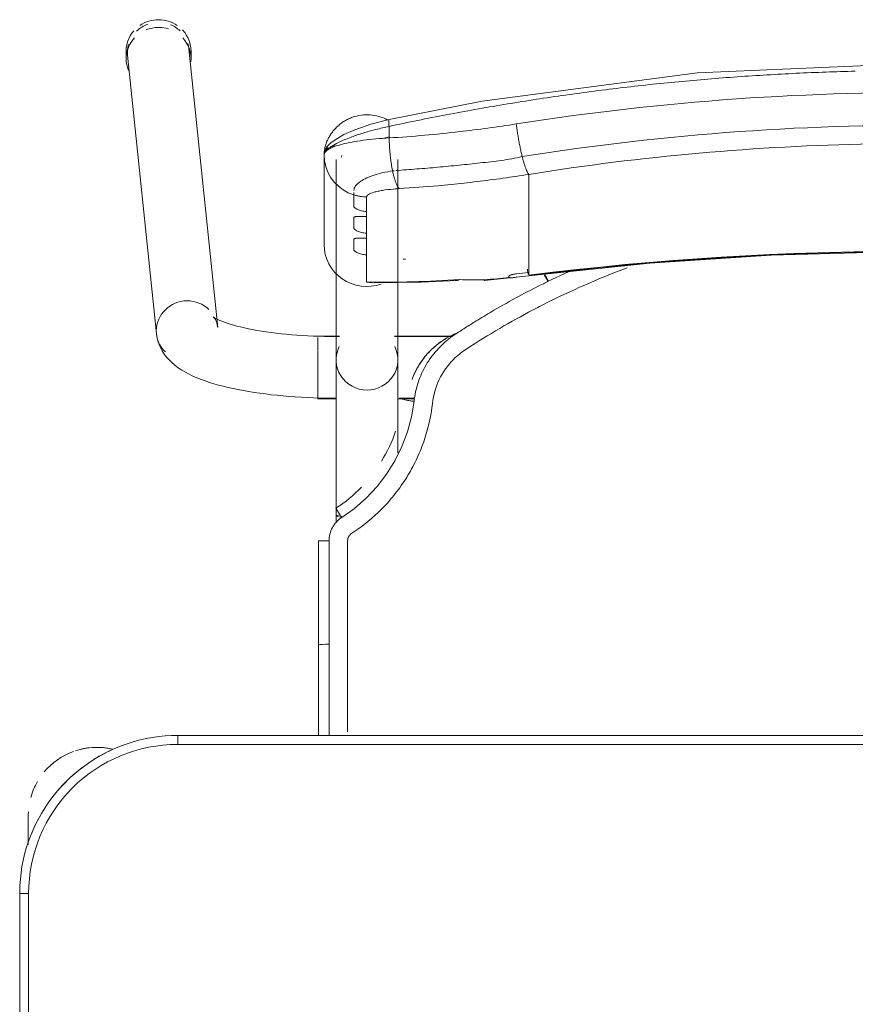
# Model space of a CAD drawing. Header units: metres. Extents: x 3 to 43.5, y -74 to -48.5.
# Tile 194 of 209: x 38.65 to 38.931, y -52.668 to -52.337. Entities that reach past the tile are written whole.
import ezdxf

# ---------------------------------------------------------------- set-up
doc = ezdxf.new("R2010")
doc.units = ezdxf.units.M
doc.layers.add('I-FURN', color=7, linetype='Continuous', lineweight=18)

# ---------------------------------------------------------------- blocks, each defined once
blk = doc.blocks.new('ConjuntoParaAlunoTamanho6 - CJA06_ConjuntoParaAlunoTamanho6-V5-1PAV - FRIGORÍFICA')
at = {"layer": 'I-FURN', "color": 253, "true_color": 0xaaaaaa}
for p, q in [((-0.2643023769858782, 0.2945585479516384), (-0.2643023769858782, 0.2919703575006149)), ((-0.2335379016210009, 0.2018170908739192), (-0.2432124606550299, 0.2952560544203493)), ((-0.2425404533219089, 0.2919703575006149), (-0.2425404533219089, 0.2945585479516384)), ((-0.2638023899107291, 0.2931241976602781), (-0.2541278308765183, 0.1996852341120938)), ((-0.197899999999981, 0.2596939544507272), (-0.197899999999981, 0.2296403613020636)), ((-0.1978999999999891, 0.2596939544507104), (-0.1978999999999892, 0.2521805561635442)), ((-0.197899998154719, 0.2521977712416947), (-0.1978999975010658, 0.2597116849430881)), ((-0.1938499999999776, 0.2581242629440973), (-0.1938499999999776, 0.1909687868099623)), ((-0.1920690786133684, 0.2589589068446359), (-0.192024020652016, 0.2590556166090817)), ((-0.192024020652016, 0.2590556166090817), (-0.1919206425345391, 0.2594856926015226)), ((-0.1731499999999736, 0.190968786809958), (-0.1731499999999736, 0.2581242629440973)), ((-0.1973389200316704, 0.2558006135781), (-0.1966477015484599, 0.2539495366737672)), ((-0.1749254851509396, 0.2543538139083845), (-0.174369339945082, 0.2544094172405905)), ((-0.1978999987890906, 0.2446838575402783), (-0.1978999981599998, 0.2521361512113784)), ((-0.1292314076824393, 0.2438022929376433), (-0.1292314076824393, 0.253173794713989)), ((-0.1292314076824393, 0.2421389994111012), (-0.1292314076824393, 0.2438022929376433)), ((-0.1292314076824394, 0.2421389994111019), (-0.1292314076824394, 0.2365253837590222)), ((-0.1836599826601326, 0.2407252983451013), (-0.1836599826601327, 0.2390378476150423)), ((-0.1292314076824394, 0.2365253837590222), (-0.1292314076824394, 0.2348620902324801)), ((-0.1292314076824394, 0.2348620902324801), (-0.1292314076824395, 0.2292484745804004)), ((-0.1836599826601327, 0.2334483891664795), (-0.1836599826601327, 0.2317609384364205)), ((-0.1292314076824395, 0.2292484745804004), (-0.1292314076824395, 0.2275851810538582)), ((-0.1836599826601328, 0.2261714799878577), (-0.1836599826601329, 0.2170112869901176)), ((-0.1292314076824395, 0.2275851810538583), (-0.1292314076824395, 0.2219715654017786)), ((-0.1292314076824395, 0.2219715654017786), (-0.1292314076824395, 0.2203082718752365)), ((-0.1441419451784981, 0.2175731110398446), (-0.1292586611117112, 0.2191524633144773)), ((-0.115976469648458, 0.2204774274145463), (-0.1226984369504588, 0.2173238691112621)), ((-0.1836599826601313, 0.2170112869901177), (-0.1818018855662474, 0.2167931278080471)), ((-0.1927135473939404, 0.1989367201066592), (-0.1999999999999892, 0.1989367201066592)), ((-0.199999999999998, 0.1984449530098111), (-0.199999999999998, 0.1941086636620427)), ((-0.1927106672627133, 0.1987867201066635), (-0.1938499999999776, 0.1987867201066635)), ((-0.1938499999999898, 0.1987867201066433), (-0.1938499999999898, 0.1984502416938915)), ((-0.1938499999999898, 0.1984502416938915), (-0.1938499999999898, 0.1976441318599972)), ((-0.1549429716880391, 0.1987867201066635), (-0.1742893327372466, 0.1987867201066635)), ((-0.1547360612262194, 0.1989367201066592), (-0.1742864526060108, 0.1989367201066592)), ((-0.199999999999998, 0.1939272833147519), (-0.1999999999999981, 0.1857513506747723)), ((-0.1938499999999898, 0.1936664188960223), (-0.1938499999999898, 0.1916047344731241)), ((-0.1999999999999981, 0.1857279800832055), (-0.1999999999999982, 0.1792198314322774)), ((-0.1938499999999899, 0.1868796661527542), (-0.1938499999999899, 0.185819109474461)), ((-0.1938499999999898, 0.1837095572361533), (-0.1938499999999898, 0.1858191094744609)), ((-0.1999999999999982, 0.1791583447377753), (-0.1999999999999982, 0.1779367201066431)), ((-0.1938499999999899, 0.1780867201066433), (-0.1938499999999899, 0.1795051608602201)), ((-0.1999999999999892, 0.1779367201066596), (-0.1937679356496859, 0.1779367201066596)), ((-0.173232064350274, 0.1779367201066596), (-0.1675962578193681, 0.1779367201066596)), ((-0.1726767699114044, 0.1780867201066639), (-0.1675711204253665, 0.1780867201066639)), ((-0.1938499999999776, 0.1385735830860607), (-0.1938499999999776, 0.1364339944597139)), ((-0.19982526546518, 0.1302070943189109), (-0.1998241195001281, 0.09530095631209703)), ((-0.199816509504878, 0.06488258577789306), (-0.1998241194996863, 0.09530105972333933)), ((-0.1998241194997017, 0.09530105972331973), (-0.1998198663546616, 0.09528842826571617)), ((-0.196225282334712, 0.0955583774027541), (-0.1973810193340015, 0.09554367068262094)), ((0.2470000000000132, 0.06496651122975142), (-0.2469999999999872, 0.06496651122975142)), ((-0.2469999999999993, 0.06496651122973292), (-0.2469999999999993, 0.06196651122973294)), ((0.2470000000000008, 0.06496651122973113), (-0.2469999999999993, 0.06496651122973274)), ((-0.297125, 0.02878273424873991), (-0.297125, 0.0379715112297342)), ((-0.2971250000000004, 0.03797151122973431), (-0.2971250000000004, 0.02827850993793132)), ((-0.2999999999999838, 0.0119665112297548), (-0.2999999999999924, -0.3320334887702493)), ((-0.2999999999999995, 0.01196651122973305), (-0.2969999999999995, 0.01196651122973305)), ((-0.2999999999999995, 0.01196651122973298), (-0.3000000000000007, -0.3320334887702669))]:
    blk.add_line(p, q, dxfattribs=at)
at = {"layer": 'I-FURN', "color": 253, "true_color": 0xaaaaaa, "flags": 128}
for points in [[(0.0001000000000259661, 0.2903998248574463), (-0.07266958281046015, 0.2872143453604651), (-0.1448601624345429, 0.2777017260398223), (-0.1760326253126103, 0.2716064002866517)], [(-0.1760343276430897, 0.2716060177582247), (-0.1821754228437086, 0.2699680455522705), (-0.1876074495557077, 0.2681172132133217), (-0.1913128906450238, 0.2665180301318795), (-0.1955671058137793, 0.263903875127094), (-0.1970794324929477, 0.2622558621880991), (-0.1976471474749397, 0.2611297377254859), (-0.1978999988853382, 0.2597125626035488)], [(-0.1760658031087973, 0.2692828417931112), (-0.1760658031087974, 0.2683125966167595), (-0.1760658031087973, 0.2673423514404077), (-0.1760658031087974, 0.2663721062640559), (-0.1760658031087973, 0.2654018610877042)], [(-0.1978999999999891, 0.2596939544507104), (-0.1977587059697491, 0.2577280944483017), (-0.1973389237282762, 0.2558006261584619)], [(-0.1978999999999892, 0.2521361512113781), (-0.1978999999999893, 0.244667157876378), (-0.1978999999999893, 0.2371537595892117), (-0.1978999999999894, 0.2296403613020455)], [(-0.1966476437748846, 0.2539494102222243), (-0.1956994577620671, 0.2522107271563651), (-0.1945122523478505, 0.2506185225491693)], [(-0.1945121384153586, 0.2506183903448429), (-0.1931094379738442, 0.2492039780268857), (-0.191518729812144, 0.2479946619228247)], [(-0.1915186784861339, 0.2479946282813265), (-0.1897706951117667, 0.2470146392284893), (-0.1879002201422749, 0.2462823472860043)], [(-0.1878999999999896, 0.2424255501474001), (-0.1878999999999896, 0.2433897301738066), (-0.1878999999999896, 0.2443539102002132), (-0.1878999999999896, 0.2453180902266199), (-0.1878999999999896, 0.2462822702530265)], [(-0.1836599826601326, 0.2456094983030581), (-0.1836599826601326, 0.2443884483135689), (-0.1836599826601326, 0.2431673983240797), (-0.1836599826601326, 0.2419463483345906), (-0.1836599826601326, 0.2407252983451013)], [(-0.1878999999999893, 0.2351486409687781), (-0.1878999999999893, 0.2360322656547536), (-0.1878999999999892, 0.2369158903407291), (-0.1878999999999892, 0.2377995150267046), (-0.1878999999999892, 0.2386831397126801)], [(-0.1836599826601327, 0.2390378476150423), (-0.1836599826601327, 0.2376404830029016), (-0.1836599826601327, 0.2362431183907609), (-0.1836599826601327, 0.2348457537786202), (-0.1836599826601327, 0.2334483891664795)], [(-0.1878999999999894, 0.2278717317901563), (-0.1878999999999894, 0.2287553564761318), (-0.1878999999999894, 0.2296389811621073), (-0.1878999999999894, 0.2305226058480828), (-0.1878999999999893, 0.2314062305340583)], [(-0.1836599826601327, 0.2317609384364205), (-0.1836599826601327, 0.2303635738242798), (-0.1836599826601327, 0.2289662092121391), (-0.1836599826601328, 0.2275688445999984), (-0.1836599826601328, 0.2261714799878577)], [(-0.1292586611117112, 0.2191524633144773), (-0.08865069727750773, 0.2234198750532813), (-0.04790057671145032, 0.2260954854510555), (-0.007073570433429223, 0.2271749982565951), (0.03376492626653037, 0.226656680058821), (0.07454949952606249, 0.2245413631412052), (0.1152148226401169, 0.2208324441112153), (0.1294586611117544, 0.2191524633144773)], [(-0.1358999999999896, 0.2186998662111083), (-0.1358999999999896, 0.218777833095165), (-0.1358999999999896, 0.2188557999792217), (-0.1358999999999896, 0.2189337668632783), (-0.1358999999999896, 0.219011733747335)], [(-0.1292314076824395, 0.2203082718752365), (-0.1292314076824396, 0.2200743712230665), (-0.1292314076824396, 0.2198404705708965), (-0.1292314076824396, 0.2196065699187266), (-0.1292314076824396, 0.2193726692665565)], [(-0.181114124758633, 0.2167731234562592), (-0.1653257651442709, 0.2170099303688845), (-0.1533056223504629, 0.2176050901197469)], [(-0.2335379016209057, 0.2018170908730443), (-0.2337286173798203, 0.2028696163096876), (-0.2340307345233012, 0.203761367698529), (-0.2343720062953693, 0.2044473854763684), (-0.2346851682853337, 0.204923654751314), (-0.2349211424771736, 0.205211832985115), (-0.2350504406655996, 0.2053439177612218), (-0.235070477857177, 0.2053619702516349)], [(-0.235070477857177, 0.2053619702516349), (-0.2350077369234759, 0.205313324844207), (-0.2348200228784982, 0.2051835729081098), (-0.2345106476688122, 0.2049931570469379), (-0.2340848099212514, 0.2047580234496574), (-0.2335484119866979, 0.2044905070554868), (-0.232907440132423, 0.2042001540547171), (-0.2321676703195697, 0.2038943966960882), (-0.2313345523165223, 0.2035790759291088), (-0.2304131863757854, 0.2032588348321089), (-0.2294083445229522, 0.2029374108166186), (-0.2283245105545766, 0.2026178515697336), (-0.2271659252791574, 0.2023026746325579), (-0.2259366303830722, 0.2019939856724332), (-0.2246405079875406, 0.201693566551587), (-0.2232813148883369, 0.2014029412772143), (-0.2218627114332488, 0.201123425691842), (-0.22038828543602, 0.2008561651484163), (-0.2188615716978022, 0.2006021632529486), (-0.2172860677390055, 0.2003623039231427), (-0.2156652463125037, 0.2001373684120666), (-0.2140025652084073, 0.1999280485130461), (-0.2123014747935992, 0.1997349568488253), (-0.2105654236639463, 0.1995586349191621), (-0.2087978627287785, 0.1993995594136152), (-0.2070022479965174, 0.199258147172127), (-0.2051820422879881, 0.1991347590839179), (-0.2033407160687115, 0.1990297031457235), (-0.201481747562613, 0.1989432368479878), (-0.1996086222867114, 0.1988755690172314), (-0.1977248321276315, 0.198826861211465), (-0.1958338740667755, 0.198797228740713), (-0.1939392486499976, 0.1987867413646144), (-0.1938499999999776, 0.1987867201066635)], [(-0.2541278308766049, 0.1996852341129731), (-0.2537524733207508, 0.1976222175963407), (-0.2531060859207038, 0.1957226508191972), (-0.2522614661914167, 0.1940331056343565), (-0.251286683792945, 0.1925592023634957), (-0.2502318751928, 0.1912808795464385), (-0.2491278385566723, 0.1901677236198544), (-0.2479903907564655, 0.1891887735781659), (-0.2468256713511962, 0.1883170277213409), (-0.2456343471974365, 0.1875306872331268), (-0.24441438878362, 0.186812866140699), (-0.2431627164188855, 0.1861507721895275), (-0.2418761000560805, 0.1855348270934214), (-0.2405516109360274, 0.1849579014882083), (-0.2391868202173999, 0.1844147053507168), (-0.2377798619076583, 0.1839013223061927), (-0.2363294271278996, 0.1834148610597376), (-0.2348347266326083, 0.1829531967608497), (-0.2332954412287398, 0.182514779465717), (-0.2317116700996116, 0.1820984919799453), (-0.230083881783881, 0.1817035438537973), (-0.2284128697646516, 0.1813293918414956), (-0.2266997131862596, 0.1809756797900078), (-0.2249457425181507, 0.1806421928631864), (-0.2231525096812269, 0.180328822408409), (-0.2213217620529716, 0.1800355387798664), (-0.2194554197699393, 0.1797623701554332), (-0.217555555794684, 0.1795093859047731), (-0.215624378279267, 0.17927668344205), (-0.2136642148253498, 0.1790643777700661), (-0.2116774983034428, 0.1788725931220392), (-0.2096667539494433, 0.1787014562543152), (-0.207634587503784, 0.1785510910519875), (-0.2055836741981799, 0.17842161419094), (-0.2035167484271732, 0.1783131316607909), (-0.2014365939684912, 0.1782257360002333), (-0.1993460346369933, 0.1781595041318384), (-0.1972479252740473, 0.1781144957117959), (-0.1951451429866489, 0.1780907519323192), (-0.1938499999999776, 0.1780867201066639)], [(-0.1938499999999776, 0.1385735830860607), (-0.1938499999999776, 0.1405709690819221), (-0.1938499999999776, 0.1425707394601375), (-0.1938499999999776, 0.1445696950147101), (-0.1938499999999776, 0.1465646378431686), (-0.1938499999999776, 0.1485523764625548), (-0.1938499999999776, 0.1505297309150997), (-0.1938499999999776, 0.1524935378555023), (-0.1938499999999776, 0.154440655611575), (-0.1938499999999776, 0.1563679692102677), (-0.1938499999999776, 0.1582723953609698), (-0.1938499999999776, 0.160150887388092), (-0.1938499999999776, 0.1620004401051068), (-0.1938499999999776, 0.1638180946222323), (-0.1938499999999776, 0.1656009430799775), (-0.1938499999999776, 0.1673461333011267), (-0.1938499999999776, 0.1690508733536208), (-0.1938499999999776, 0.170712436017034), (-0.1938499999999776, 0.172328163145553), (-0.1938499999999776, 0.1738954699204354), (-0.1938499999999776, 0.1754118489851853), (-0.1938499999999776, 0.1768748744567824), (-0.1938499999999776, 0.1782822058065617), (-0.1938499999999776, 0.1796315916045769), (-0.1938499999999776, 0.1809208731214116), (-0.1938499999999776, 0.1821479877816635), (-0.1938499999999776, 0.1833109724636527), (-0.1938499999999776, 0.1844079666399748), (-0.1938499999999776, 0.18543721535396), (-0.1938499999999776, 0.1863970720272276), (-0.1938499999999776, 0.1872860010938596), (-0.1938499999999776, 0.18810258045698), (-0.1938499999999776, 0.1888455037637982), (-0.1938499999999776, 0.1895135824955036), (-0.1938499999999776, 0.1901057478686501), (-0.1938499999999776, 0.1906210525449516), (-0.1938499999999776, 0.1909687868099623)], [(-0.1731499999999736, 0.190968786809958), (-0.1731499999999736, 0.1905139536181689), (-0.1731499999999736, 0.1899816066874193), (-0.1731499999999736, 0.1893725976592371), (-0.1731499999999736, 0.1886879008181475), (-0.1731499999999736, 0.1879286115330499), (-0.1731499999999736, 0.1870959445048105), (-0.1731499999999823, 0.1861912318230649), (-0.1731499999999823, 0.1852159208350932), (-0.1731499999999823, 0.1841715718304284), (-0.1731499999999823, 0.1830598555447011), (-0.1731499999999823, 0.1818825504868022), (-0.1731499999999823, 0.1806415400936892), (-0.1731499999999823, 0.1793388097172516), (-0.1731499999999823, 0.1779764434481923), (-0.1731499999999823, 0.1765566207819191), (-0.1731499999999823, 0.1750816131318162), (-0.1731499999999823, 0.1735537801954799), (-0.1731499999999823, 0.1719755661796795), (-0.1731499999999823, 0.1703494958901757), (-0.1731499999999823, 0.1686781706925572), (-0.1731499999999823, 0.1669642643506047), (-0.1731499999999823, 0.1652105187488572), (-0.1731499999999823, 0.1634197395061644), (-0.1731499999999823, 0.1615947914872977), (-0.1731499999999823, 0.1597385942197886)], [(-0.1684099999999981, 0.1843835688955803), (-0.1684099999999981, 0.1843688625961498), (-0.1684099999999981, 0.1843541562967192), (-0.1684099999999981, 0.1843394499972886), (-0.1684099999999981, 0.184324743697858)], [(-0.1677424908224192, 0.1770641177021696), (-0.1686080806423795, 0.1718750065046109), (-0.1699665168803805, 0.1667882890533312), (-0.1718069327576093, 0.1618511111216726), (-0.1741455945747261, 0.1571266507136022), (-0.1769279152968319, 0.1526472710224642), (-0.1801293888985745, 0.1484554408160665), (-0.183741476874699, 0.1446112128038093), (-0.1877058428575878, 0.1411317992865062), (-0.1919863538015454, 0.1380495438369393)], [(-0.1962270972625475, 0.1302521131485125), (-0.1962262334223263, 0.1233088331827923), (-0.1962256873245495, 0.1163650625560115), (-0.1962254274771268, 0.1094205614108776), (-0.1962253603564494, 0.1024936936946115), (-0.1962252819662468, 0.09555841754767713)], [(-0.1973810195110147, 0.09554367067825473), (-0.1984075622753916, 0.09550450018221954), (-0.1992035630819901, 0.09544490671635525), (-0.199690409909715, 0.09537093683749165), (-0.1998241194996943, 0.09530106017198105)], [(-0.2469999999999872, 0.06496651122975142), (-0.2491194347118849, 0.06492411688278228), (-0.251235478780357, 0.06479700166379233), (-0.253344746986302, 0.06458536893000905), (-0.2554438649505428, 0.06428955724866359), (-0.2575294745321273, 0.06391003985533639), (-0.2595982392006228, 0.06344742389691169), (-0.2616468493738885, 0.0629024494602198), (-0.2636720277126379, 0.06227598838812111), (-0.2656705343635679, 0.06156904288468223), (-0.2676391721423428, 0.06078274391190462), (-0.2695747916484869, 0.0599183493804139), (-0.2714742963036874, 0.05897724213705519), (-0.273334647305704, 0.05796092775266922), (-0.2751528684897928, 0.05687103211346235), (-0.2769260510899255, 0.05570929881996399), (-0.2786513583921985, 0.05447758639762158), (-0.2803260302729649, 0.0531778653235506), (-0.2819473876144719, 0.05181221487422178), (-0.2835128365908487, 0.05038281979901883), (-0.2850198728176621, 0.04889196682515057), (-0.2864660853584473, 0.04734204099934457), (-0.2878491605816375, 0.04573552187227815), (-0.2891668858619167, 0.04407497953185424), (-0.2904171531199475, 0.04236307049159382), (-0.2915979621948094, 0.04060253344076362), (-0.2927074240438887, 0.03879618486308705), (-0.2937437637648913, 0.03694691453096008), (-0.2947053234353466, 0.03505768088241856), (-0.2955905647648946, 0.03313150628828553), (-0.2963980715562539, 0.03117147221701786), (-0.2971265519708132, 0.02918071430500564), (-0.2977748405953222, 0.02716241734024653), (-0.2983419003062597, 0.02511981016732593), (-0.2988268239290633, 0.02305616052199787), (-0.2992288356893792, 0.02097476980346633), (-0.2995472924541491, 0.01887896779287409), (-0.2997816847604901, 0.01677210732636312), (-0.299931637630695, 0.01465755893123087), (-0.2999969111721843, 0.01253870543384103), (-0.2999999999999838, 0.0119665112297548)], [(0.2469999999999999, 0.0619665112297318), (0.1234999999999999, 0.0619665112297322), (-1.453485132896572e-16, 0.06196651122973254), (-0.1235000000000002, 0.06196651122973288), (-0.2470000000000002, 0.06196651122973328)], [(-0.2469999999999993, 0.06196651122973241), (-0.1234999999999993, 0.0619665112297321), (7.44471151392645e-16, 0.06196651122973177), (0.1235000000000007, 0.06196651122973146), (0.2470000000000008, 0.06196651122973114)], [(-0.2971249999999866, 0.03797151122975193), (-0.2971249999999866, 0.0379579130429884), (-0.2971249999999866, 0.03791714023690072), (-0.2971249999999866, 0.0378492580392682), (-0.2971249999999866, 0.03775437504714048), (-0.2971249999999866, 0.03763264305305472), (-0.2971249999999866, 0.03748425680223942), (-0.2971249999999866, 0.0373094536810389), (-0.2971249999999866, 0.03710851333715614), (-0.2971249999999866, 0.0368817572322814), (-0.2971249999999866, 0.03662954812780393), (-0.2971249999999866, 0.03635228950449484), (-0.2971249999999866, 0.03605042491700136), (-0.2971249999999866, 0.03572443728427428), (-0.2971249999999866, 0.03537484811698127), (-0.2971249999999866, 0.03500221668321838), (-0.2971249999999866, 0.0346071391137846), (-0.2971249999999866, 0.03419024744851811), (-0.2971249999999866, 0.03375220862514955), (-0.2971249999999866, 0.03329372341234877), (-0.2971249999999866, 0.03281552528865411), (-0.2971249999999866, 0.03231837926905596), (-0.2971249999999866, 0.03180308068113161), (-0.2971249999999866, 0.03127045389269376), (-0.2971249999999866, 0.0307213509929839), (-0.2971249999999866, 0.03015665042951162), (-0.2971249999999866, 0.02957725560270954), (-0.2971249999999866, 0.02898409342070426)], [(-0.2970000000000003, 0.01196651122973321), (-0.2970000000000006, -0.0740334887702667), (-0.2970000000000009, -0.1600334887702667), (-0.297000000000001, -0.2460334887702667), (-0.2970000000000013, -0.3320334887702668)], [(-0.2970000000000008, -0.3320334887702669), (-0.2970000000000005, -0.2460334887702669), (-0.2970000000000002, -0.1600334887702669), (-0.2969999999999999, -0.07403348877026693), (-0.2969999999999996, 0.01196651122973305)]]:
    blk.add_lwpolyline(points, dxfattribs=at)
at = {"layer": 'I-FURN', "color": 253, "true_color": 0xaaaaaa}
for centre, radius, start, end in [((-0.2470000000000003, 0.01196651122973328), 0.05000000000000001, 89.99999999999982, 179.9999999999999), ((-0.2469999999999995, 0.01196651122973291), 0.05, 90.00000000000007, 180.0000000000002), ((-0.274125, 0.03797151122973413), 0.02300000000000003, 109.9274386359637, 140.0230900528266), ((-0.274125, 0.03797151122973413), 0.02299999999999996, 76.78757610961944, 107.9999999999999), ((-0.274125, 0.03797151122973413), 0.023, 76.40433790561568, 104.4669156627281), ((-0.2469999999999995, 0.01196651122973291), 0.05300000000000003, 112.4999999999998, 122.6999338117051), ((-0.2469999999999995, 0.01196651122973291), 0.05300000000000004, 127.1606960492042, 142.31121937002), ((-0.274125, 0.03797151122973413), 0.023, 149.976206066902, 164.3449802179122), ((-0.2469999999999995, 0.01196651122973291), 0.05300000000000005, 147.3000658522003, 157.4999999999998), ((-0.274125, 0.03797151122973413), 0.02300000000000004, 176.566897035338, 179.9999999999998)]:
    blk.add_arc(centre, radius, start, end, dxfattribs=at)
for centre, major_axis, ratio, start_param, end_param in [((-0.2534214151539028, 0.2945585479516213), (0.01088096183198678, 0), 0.9659258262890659, 1.570796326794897, 2.185057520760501), ((-0.2534214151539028, 0.2945585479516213), (0.01088096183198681, 0), 0.9659258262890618, 0.9594267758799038, 1.570796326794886), ((-0.2534214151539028, 0.2945585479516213), (0.01088096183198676, 0), 0.9659258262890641, 2.438822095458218, 3.243524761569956), ((-0.2535074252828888, 0.2941901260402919), (0.01029496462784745, 0.00106592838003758), 0.9671584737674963, 1.81572529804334, 2.256388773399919), ((-0.2534214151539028, 0.2919703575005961), (0.01088096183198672, 0), 0.9659258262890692, 1.570796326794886, 1.965237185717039), ((-0.2534214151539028, 0.2919703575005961), (0.01088096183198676, 0), 0.9659258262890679, 1.257623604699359, 1.559899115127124), ((-0.2535074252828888, 0.2941901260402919), (0.01029496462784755, 0.001065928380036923), 0.9671584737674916, 0.6855924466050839, 1.060104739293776), ((-0.2534214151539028, 0.2945585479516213), (0.01088096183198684, 0), 0.9659258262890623, 6.170166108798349, 7.020456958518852), ((-0.2534214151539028, 0.2919703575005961), (0.01088096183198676, 0), 0.965925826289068, 2.404267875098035, 3.526261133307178), ((-0.2534214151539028, 0.2919703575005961), (0.0108809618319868, 0), 0.9659258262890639, 6.182855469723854, 7.015453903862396), ((-0.2535074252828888, 0.2941901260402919), (0.01029496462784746, 0.001065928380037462), 0.9671584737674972, 2.78021076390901, 3.141592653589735), ((-0.2535074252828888, 0.2941901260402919), (0.01029496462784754, 0.001065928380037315), 0.9671584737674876, 6.183379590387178, 6.464027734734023), ((-0.1834999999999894, 0.2296403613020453), (-0.01439999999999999, 1.543589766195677e-16), 0.9781476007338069, 0, 1.909657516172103), ((9.999999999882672e-05, -0.7715866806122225), (1.021100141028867, 0), 0.9781476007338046, 1.44377104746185, 1.697821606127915), ((9.999999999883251e-05, -0.7711708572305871), (1.0208981, 0), 0.9781476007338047, 1.443771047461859, 1.697821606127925), ((-0.1792715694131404, 0.6012766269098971), (0.385, 0), 0.9781476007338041, 4.732926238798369, 4.735012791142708), ((-0.1304982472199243, 0.2290753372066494), (-0.001239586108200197, 0.009922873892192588), 0.02633907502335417, 2.463315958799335, 2.78923363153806), ((-0.1792715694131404, 0.6026280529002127), (0.3949999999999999, 0), 0.9781476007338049, 4.801491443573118, 4.82254091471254), ((-0.1792715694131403, 0.6035636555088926), (0.3950000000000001, 0), 0.9781476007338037, 4.828782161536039, 4.83941425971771), ((-0.1792715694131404, 0.6022122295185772), (0.3947979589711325, 0), 0.9781476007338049, 4.828841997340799, 4.839414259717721), ((-0.1792715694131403, 0.6033557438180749), (0.3949999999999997, 0), 0.978147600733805, 4.701278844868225, 4.780292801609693), ((-0.1450124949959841, 0.2275351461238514), (-0.0008705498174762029, 0.009962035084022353), 0.01850094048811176, 2.95752618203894, 3.350225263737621), ((-0.2438328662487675, 0.2007511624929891), (0.01029496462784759, 0.001065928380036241), 0.9671584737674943, 1.4709906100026, 3.041786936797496), ((-0.2438328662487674, 0.2007511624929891), (0.01029496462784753, 0.001065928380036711), 0.9671584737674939, 0.6855924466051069, 1.470990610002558), ((-0.2438328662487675, 0.200751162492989), (0.01029496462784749, 0.001065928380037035), 0.9671584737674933, 3.041786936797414, 3.827185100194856), ((-0.1834999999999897, 0.1909687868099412), (0.01035000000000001, 0), 0.9781476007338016, 2.686586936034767, 4.712388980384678), ((-0.1834999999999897, 0.1909687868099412), (0.01034999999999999, 0), 0.9781476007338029, 4.712388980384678, 6.738191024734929), ((-0.1834999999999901, 0.1385735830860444), (0.01035000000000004, 0), 0.06975647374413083, 2.648424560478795, 3.665191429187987)]:
    blk.add_ellipse(centre, major_axis=major_axis, ratio=ratio, start_param=start_param, end_param=end_param, dxfattribs=at)
for points in [[(-0.01972185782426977, 0.2877884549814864), (-0.02632733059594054, 0.2876310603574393), (-0.03292992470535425, 0.2873952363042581), (-0.03952642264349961, 0.2870815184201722)], [(-0.07900690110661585, 0.2842687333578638), (-0.08556602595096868, 0.2836455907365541), (-0.09211261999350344, 0.282945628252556), (-0.09864346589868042, 0.2821693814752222)], [(-0.0592946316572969, 0.2859072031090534), (-0.06587565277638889, 0.2854382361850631), (-0.07244736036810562, 0.2848919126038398), (-0.07900653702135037, 0.2842687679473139)], [(-0.03952650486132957, 0.2870815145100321), (-0.04612297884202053, 0.2867677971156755), (-0.05271335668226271, 0.2863761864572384), (-0.05929442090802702, 0.2859072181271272)], [(-0.09864346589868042, 0.2821693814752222), (-0.1051744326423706, 0.2813931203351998), (-0.1116896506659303, 0.2805405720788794), (-0.1181860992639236, 0.2796131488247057)], [(-0.1181862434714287, 0.2796131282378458), (-0.1246826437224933, 0.2786857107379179), (-0.131160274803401, 0.2776834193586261), (-0.1376161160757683, 0.2766076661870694)], [(-0.1376161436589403, 0.2766076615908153), (-0.1440720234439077, 0.275531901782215), (-0.150506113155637, 0.2743826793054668), (-0.1569153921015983, 0.2731614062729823)], [(-0.1569155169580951, 0.2731613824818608), (-0.163324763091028, 0.2719401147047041), (-0.1697091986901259, 0.270646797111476), (-0.1760658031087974, 0.2692828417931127)], [(-0.1334597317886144, 0.2700975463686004), (-0.1333915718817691, 0.2695629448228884), (-0.1332445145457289, 0.2684805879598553), (-0.1329950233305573, 0.2668394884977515), (-0.13271980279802, 0.2652023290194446), (-0.1324223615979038, 0.2635911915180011), (-0.1321069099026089, 0.2620269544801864), (-0.1317774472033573, 0.2605307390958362), (-0.131551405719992, 0.2595920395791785), (-0.1314375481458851, 0.2591403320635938)], [(-0.176065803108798, 0.2654018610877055), (-0.1791352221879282, 0.2652333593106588), (-0.1850371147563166, 0.2646984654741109), (-0.1921907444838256, 0.2633749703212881), (-0.1968242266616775, 0.2616500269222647), (-0.1978999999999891, 0.2603482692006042), (-0.1978999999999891, 0.2596939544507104)], [(-0.1760890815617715, 0.2657671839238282), (-0.1766991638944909, 0.2656103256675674), (-0.1773066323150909, 0.2654480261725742), (-0.1779078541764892, 0.265281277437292)], [(-0.176065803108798, 0.2654018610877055), (-0.1760589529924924, 0.2649819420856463), (-0.1760367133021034, 0.2641342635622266), (-0.1759782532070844, 0.2628495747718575), (-0.1758952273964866, 0.2615619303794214), (-0.175788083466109, 0.2602816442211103), (-0.17565767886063, 0.2590190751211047), (-0.1755052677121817, 0.2577841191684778), (-0.1753320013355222, 0.2565866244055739), (-0.175139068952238, 0.255436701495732), (-0.17499849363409, 0.2547076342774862), (-0.1749255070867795, 0.2543539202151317)], [(-0.1292314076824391, 0.2531737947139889), (-0.1293198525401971, 0.253273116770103), (-0.1295044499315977, 0.2535308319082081), (-0.1298007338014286, 0.2540876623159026), (-0.1301127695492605, 0.2548082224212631), (-0.130436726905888, 0.2556848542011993), (-0.1307683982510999, 0.2567045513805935), (-0.1311037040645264, 0.2578555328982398), (-0.1313268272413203, 0.2587010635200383), (-0.1314375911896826, 0.259140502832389)], [(-0.1749255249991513, 0.2543540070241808), (-0.1748359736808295, 0.2539200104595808), (-0.1746487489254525, 0.2530845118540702), (-0.1743466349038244, 0.2519451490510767), (-0.1740270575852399, 0.2509327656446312), (-0.1736938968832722, 0.2500587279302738), (-0.1733510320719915, 0.2493354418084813), (-0.1730027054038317, 0.2487702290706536), (-0.1727696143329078, 0.2485030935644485), (-0.1726535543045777, 0.2483980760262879)], [(-0.1422637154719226, 0.2512964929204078), (-0.143712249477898, 0.2511091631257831), (-0.1451608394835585, 0.2509289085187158), (-0.1466093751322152, 0.2507557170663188)], [(-0.1596417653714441, 0.2493873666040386), (-0.1639834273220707, 0.2489945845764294), (-0.1683216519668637, 0.2486649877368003), (-0.1726535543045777, 0.2483980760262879)], [(-0.1552990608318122, 0.2498012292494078), (-0.1567469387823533, 0.2496562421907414), (-0.1581945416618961, 0.2495182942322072), (-0.1596417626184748, 0.2493873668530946)], [(-0.1509547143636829, 0.2502573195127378), (-0.1524030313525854, 0.2500982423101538), (-0.1538511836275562, 0.249946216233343), (-0.1552990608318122, 0.2498012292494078)], [(-0.1466093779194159, 0.2507557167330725), (-0.1480579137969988, 0.2505825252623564), (-0.1495063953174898, 0.2504163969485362), (-0.1509547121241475, 0.2502573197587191)], [(-0.1879001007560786, 0.2462823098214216), (-0.1875579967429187, 0.2461749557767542), (-0.1868655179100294, 0.2459854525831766), (-0.1858079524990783, 0.2457777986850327), (-0.1847375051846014, 0.245647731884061), (-0.1840192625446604, 0.2456134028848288), (-0.1836599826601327, 0.2456094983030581)], [(-0.0962453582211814, 0.2218352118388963), (-0.1058408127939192, 0.2182510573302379), (-0.115195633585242, 0.2141430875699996), (-0.124341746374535, 0.2095039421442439)], [(-0.1358494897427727, 0.2186013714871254), (-0.135866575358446, 0.2186169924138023), (-0.1358918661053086, 0.2186492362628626), (-0.1359000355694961, 0.2186828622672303), (-0.1358999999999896, 0.2186998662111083)], [(-0.1358999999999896, 0.219011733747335), (-0.1358974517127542, 0.2190478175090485), (-0.135862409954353, 0.2191208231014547), (-0.1357253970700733, 0.2192307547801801), (-0.1354877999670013, 0.2193475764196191), (-0.1351772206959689, 0.2194610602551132), (-0.1347943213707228, 0.2195675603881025), (-0.1343570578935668, 0.2196652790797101), (-0.1339016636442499, 0.2197447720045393), (-0.1335709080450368, 0.2197895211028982), (-0.1333999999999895, 0.2198095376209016)], [(-0.1233517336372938, 0.2181258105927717), (-0.1235632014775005, 0.218556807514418), (-0.1237665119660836, 0.2189779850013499), (-0.1239462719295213, 0.2193574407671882)], [(-0.1228881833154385, 0.2172303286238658), (-0.1230391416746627, 0.2175280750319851), (-0.1231915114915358, 0.2178323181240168), (-0.1233396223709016, 0.2181318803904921)], [(-0.1539742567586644, 0.2177192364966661), (-0.1534937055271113, 0.2175210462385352), (-0.1529962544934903, 0.2175770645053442), (-0.1524701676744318, 0.2178778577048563)], [(-0.1524701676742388, 0.2178778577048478), (-0.1511336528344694, 0.2178205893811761), (-0.148400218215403, 0.2177478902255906), (-0.1455629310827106, 0.2177625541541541), (-0.1441226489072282, 0.217792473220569)], [(-0.1243563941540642, 0.2165087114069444), (-0.127170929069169, 0.2151169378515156), (-0.132758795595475, 0.2122360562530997), (-0.1382577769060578, 0.2091620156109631), (-0.140984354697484, 0.2075760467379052)], [(-0.1226979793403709, 0.2173232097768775), (-0.1229747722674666, 0.2171883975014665), (-0.1235279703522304, 0.2169178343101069), (-0.124080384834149, 0.2166453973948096), (-0.1243563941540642, 0.2165087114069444)], [(-0.124341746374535, 0.2095039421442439), (-0.1249439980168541, 0.2091985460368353), (-0.1261530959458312, 0.2085797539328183), (-0.127371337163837, 0.2079446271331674), (-0.1279827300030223, 0.2076228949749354)], [(-0.1279827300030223, 0.2076228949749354), (-0.1315664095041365, 0.205741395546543), (-0.1388903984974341, 0.2016844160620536), (-0.1465126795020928, 0.1969783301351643), (-0.1503956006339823, 0.1944471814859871)], [(-0.140984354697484, 0.2075760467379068), (-0.1418838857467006, 0.2070440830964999), (-0.1436780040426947, 0.2059695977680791), (-0.1454617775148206, 0.2048741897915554), (-0.1463509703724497, 0.2043213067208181)], [(-0.1463764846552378, 0.2043055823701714), (-0.1476209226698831, 0.2035451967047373), (-0.1501008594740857, 0.2020049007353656), (-0.1525577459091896, 0.2004277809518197), (-0.1537794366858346, 0.1996302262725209)], [(-0.1537794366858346, 0.1996302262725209), (-0.1554966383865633, 0.198508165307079), (-0.1586948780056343, 0.195943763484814), (-0.1613359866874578, 0.1928020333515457), (-0.1624994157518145, 0.191104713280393)], [(-0.1568013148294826, 0.1981978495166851), (-0.1557631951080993, 0.1987999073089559), (-0.1547464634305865, 0.199296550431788), (-0.1537598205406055, 0.1997100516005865)], [(-0.1650109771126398, 0.1907575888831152), (-0.164470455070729, 0.191508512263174), (-0.163310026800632, 0.1929545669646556), (-0.161349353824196, 0.1949320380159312), (-0.1591901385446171, 0.1966947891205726), (-0.1576358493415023, 0.1977121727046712), (-0.1568341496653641, 0.1981787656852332)], [(-0.1503956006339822, 0.194447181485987), (-0.1511343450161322, 0.1939646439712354), (-0.1525553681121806, 0.1929255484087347), (-0.1538574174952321, 0.191743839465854), (-0.1544771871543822, 0.1911186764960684)], [(-0.1637112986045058, 0.1892355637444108), (-0.1647895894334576, 0.1873763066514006), (-0.1665590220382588, 0.1834307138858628), (-0.1674964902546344, 0.1792013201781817), (-0.1677424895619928, 0.1770639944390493)], [(-0.1624994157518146, 0.1911047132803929), (-0.1627133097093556, 0.1907999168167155), (-0.1631293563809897, 0.1901833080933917), (-0.1635214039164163, 0.1895535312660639), (-0.1637112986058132, 0.1892355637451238)], [(-0.1544771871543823, 0.1911186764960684), (-0.1564547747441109, 0.1891182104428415), (-0.1596892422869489, 0.1845226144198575), (-0.1612418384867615, 0.1791461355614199), (-0.1615632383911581, 0.1763592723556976)], [(-0.1714634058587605, 0.1778021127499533), (-0.1714696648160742, 0.1777474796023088), (-0.1714760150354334, 0.1776928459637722), (-0.1714824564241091, 0.1776382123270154)], [(-0.1677424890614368, 0.1770642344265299), (-0.1682328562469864, 0.1771200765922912), (-0.1692131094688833, 0.1772481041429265), (-0.1704566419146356, 0.1774597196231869), (-0.1712817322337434, 0.1776583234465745), (-0.1714682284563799, 0.1777616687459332), (-0.1714634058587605, 0.1778021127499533)], [(-0.1739147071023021, 0.1669853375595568), (-0.175121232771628, 0.1634756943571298), (-0.1767079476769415, 0.160111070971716), (-0.1786363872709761, 0.1569620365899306)], [(-0.1854029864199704, 0.1482281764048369), (-0.1879709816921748, 0.1455767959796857), (-0.1908368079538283, 0.1432074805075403), (-0.1939136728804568, 0.1411945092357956)], [(-0.1939136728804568, 0.1411945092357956), (-0.1939293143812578, 0.1411928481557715), (-0.1938540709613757, 0.1410265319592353), (-0.1934388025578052, 0.1403259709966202), (-0.192784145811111, 0.1392806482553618), (-0.1922544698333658, 0.1384598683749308), (-0.1919863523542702, 0.1380495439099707)], [(-0.1919863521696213, 0.1380501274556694), (-0.1926489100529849, 0.1376179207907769), (-0.1938268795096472, 0.136629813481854), (-0.195191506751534, 0.1347279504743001), (-0.1960368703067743, 0.1325520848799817), (-0.1962246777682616, 0.1310361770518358), (-0.1962270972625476, 0.1302521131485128)], [(-0.1886288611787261, 0.1327672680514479), (-0.1888420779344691, 0.1326285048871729), (-0.1892217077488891, 0.1323105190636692), (-0.1896640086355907, 0.1316970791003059), (-0.1899394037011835, 0.1309924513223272), (-0.1900005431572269, 0.1305014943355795), (-0.1900014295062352, 0.130247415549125)], [(-0.196227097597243, 0.1302520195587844), (-0.1967197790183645, 0.1302517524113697), (-0.1976969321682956, 0.1302488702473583), (-0.1989137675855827, 0.1302381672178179), (-0.1996945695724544, 0.1302227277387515), (-0.1998445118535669, 0.1302108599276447), (-0.1998210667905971, 0.1302049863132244)], [(-0.1998210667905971, 0.1302049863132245), (-0.1998207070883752, 0.124380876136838), (-0.1998194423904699, 0.1127324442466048), (-0.1998196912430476, 0.1010983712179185), (-0.1998198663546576, 0.09528842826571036)], [(-0.1998180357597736, 0.121469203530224), (-0.1998182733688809, 0.1243806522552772), (-0.1998185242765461, 0.1272925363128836), (-0.1998187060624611, 0.1302043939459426)], [(-0.1998174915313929, 0.095284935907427), (-0.1998173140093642, 0.101095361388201), (-0.1998171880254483, 0.1069128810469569), (-0.1998174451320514, 0.112733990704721)], [(-0.1998198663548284, 0.09528842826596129), (-0.1998199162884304, 0.08515314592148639), (-0.1998200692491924, 0.07501788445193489), (-0.1998200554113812, 0.06488260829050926)], [(-0.199817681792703, 0.06488260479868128), (-0.1998176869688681, 0.068367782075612), (-0.1998176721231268, 0.07185295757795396), (-0.1998176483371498, 0.07533813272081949)]]:
    blk.add_open_spline(points, degree=3, dxfattribs=at)
for points, knots in [([(-0.1334597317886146, 0.2700975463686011), (-0.0847039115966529, 0.2777950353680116), (0.005190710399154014, 0.2841531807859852), (0.09465608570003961, 0.2762553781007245), (0.1336597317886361, 0.2700975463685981)], [-1, -1, -1, -1, -0.4444444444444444, 0, 0, 0, 0]), ([(-0.1978999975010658, 0.2597116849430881), (-0.1978992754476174, 0.2601895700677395), (-0.197828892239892, 0.2612672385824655), (-0.1974722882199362, 0.2628706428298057), (-0.1969498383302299, 0.2642975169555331), (-0.1964165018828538, 0.2654260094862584), (-0.1958545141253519, 0.2663723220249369), (-0.1953379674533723, 0.2671148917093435), (-0.1949214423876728, 0.2676569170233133), (-0.1944708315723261, 0.2681916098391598), (-0.1938161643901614, 0.2689006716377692), (-0.1929067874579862, 0.2697547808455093), (-0.1918973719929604, 0.2705252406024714), (-0.1910486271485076, 0.271071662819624), (-0.1903984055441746, 0.2714415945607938), (-0.1897348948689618, 0.2717736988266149), (-0.1888273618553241, 0.2721720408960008), (-0.1871898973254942, 0.2727458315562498), (-0.1847401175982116, 0.2732046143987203), (-0.1817407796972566, 0.2731518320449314), (-0.179055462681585, 0.2725508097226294), (-0.1774490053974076, 0.2718715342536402), (-0.176785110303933, 0.2715289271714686)], [0, 0, 0, 0, 0.0625, 0.125, 0.15625, 0.1875, 0.21875, 0.234375, 0.25, 0.265625, 0.28125, 0.3125, 0.34375, 0.359375, 0.375, 0.390625, 0.40625, 0.4375, 0.5, 0.5625, 0.625, 0.6721865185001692, 0.6721865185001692, 0.6721865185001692, 0.6721865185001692]), ([(-0.1761028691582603, 0.2715562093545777), (-0.1761586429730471, 0.2714860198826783), (-0.1762736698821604, 0.2710598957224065), (-0.1761920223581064, 0.2700340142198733), (-0.1760658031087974, 0.2692828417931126)], [0.625, 0.625, 0.625, 0.625, 0.75, 1, 1, 1, 1]), ([(-0.197899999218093, 0.2597116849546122), (-0.1978999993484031, 0.2603422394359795), (-0.1968779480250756, 0.26186790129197), (-0.1928195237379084, 0.2641120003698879), (-0.1886535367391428, 0.2657759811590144), (-0.1849085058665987, 0.2670351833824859), (-0.180643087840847, 0.2682349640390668), (-0.1776024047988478, 0.2689532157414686), (-0.1760658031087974, 0.2692828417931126)], [0, 0, 0, 0, 0.25, 0.5, 0.625, 0.75, 0.875, 1, 1, 1, 1]), ([(-0.1760658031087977, 0.2654018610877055), (-0.1681984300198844, 0.2658977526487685), (-0.1539952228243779, 0.2671607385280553), (-0.1397741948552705, 0.2691006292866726), (-0.1334597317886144, 0.2700975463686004)], [-1, -1, -1, -1, -0.4444444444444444, 0, 0, 0, 0]), ([(-0.1314375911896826, 0.2591405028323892), (-0.0834284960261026, 0.2668293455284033), (0.005115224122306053, 0.2731845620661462), (0.09323131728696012, 0.2652914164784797), (0.1316375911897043, 0.2591405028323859)], [-1, -1, -1, -1, -0.4444444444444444, 0, 0, 0, 0]), ([(-0.1964982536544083, 0.2622027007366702), (-0.1967084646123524, 0.2620722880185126), (-0.1970969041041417, 0.2617605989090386), (-0.1976913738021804, 0.26095673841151), (-0.197899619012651, 0.2602130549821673), (-0.197899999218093, 0.2597116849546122)], [0.75, 0.75, 0.75, 0.75, 0.8125, 0.875, 1, 1, 1, 1]), ([(-0.1942107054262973, 0.2625985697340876), (-0.194501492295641, 0.2626624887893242), (-0.1950241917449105, 0.2627014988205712), (-0.1955445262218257, 0.2626020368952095), (-0.1957570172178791, 0.2625375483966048)], [0.5473049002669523, 0.5473049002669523, 0.5473049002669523, 0.5473049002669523, 0.625, 0.6812683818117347, 0.6812683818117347, 0.6812683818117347, 0.6812683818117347]), ([(0.1294314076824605, 0.2531737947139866), (0.08224027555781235, 0.260753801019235), (-0.00483574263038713, 0.2670240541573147), (-0.0914775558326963, 0.2592379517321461), (-0.1292314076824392, 0.2531737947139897)], [-1, -1, -1, -1, -0.4444444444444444, 0, 0, 0, 0]), ([(-0.1738129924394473, 0.2544652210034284), (-0.1714660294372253, 0.2546246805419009), (-0.1667662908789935, 0.2549705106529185), (-0.1597010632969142, 0.2555689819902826), (-0.1538032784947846, 0.2561378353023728), (-0.1490781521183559, 0.2566274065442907), (-0.1455353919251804, 0.2570270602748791), (-0.1419759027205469, 0.2573905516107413), (-0.1384271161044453, 0.2578212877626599), (-0.1349183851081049, 0.2584197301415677), (-0.1325944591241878, 0.2588861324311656), (-0.1314375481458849, 0.2591403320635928)], [0, 0, 0, 0, 0.1666666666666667, 0.3333333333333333, 0.5, 0.5833333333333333, 0.6666666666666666, 0.75, 0.8333333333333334, 0.9166666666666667, 1, 1, 1, 1]), ([(-0.1878987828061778, 0.2477842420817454), (-0.1879118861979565, 0.2482880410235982), (-0.187502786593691, 0.249331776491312), (-0.1858826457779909, 0.2507735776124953), (-0.1839956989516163, 0.2518209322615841), (-0.182398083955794, 0.2524953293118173), (-0.1797831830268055, 0.2534413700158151), (-0.1771474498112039, 0.2540362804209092), (-0.1749255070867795, 0.2543539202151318)], [0, 0, 0, 0, 0.2, 0.4, 0.55, 0.625, 0.7, 1, 1, 1, 1]), ([(-0.1292314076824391, 0.2531737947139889), (-0.1321257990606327, 0.2527140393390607), (-0.1364697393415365, 0.2520670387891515), (-0.1408151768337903, 0.2514838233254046), (-0.1422637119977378, 0.2512964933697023)], [-1, -1, -1, -1, -0.8, -0.7, -0.7, -0.7, -0.7]), ([(-0.1726535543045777, 0.2483980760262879), (-0.173327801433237, 0.2483565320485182), (-0.1753210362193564, 0.2482075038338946), (-0.177767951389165, 0.2479140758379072), (-0.1798484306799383, 0.2475332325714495), (-0.1816328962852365, 0.2470989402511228), (-0.1832174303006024, 0.2464649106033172), (-0.1836599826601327, 0.2458966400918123), (-0.1836599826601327, 0.2456094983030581)], [-1, -1, -1, -1, -0.8888888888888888, -0.6666666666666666, -0.5555555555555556, -0.4444444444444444, -0.2222222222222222, 0, 0, 0, 0]), ([(-0.1879002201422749, 0.2462823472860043), (-0.187900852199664, 0.2464425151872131), (-0.1879007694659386, 0.2467045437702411), (-0.1879005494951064, 0.2470010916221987), (-0.1879004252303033, 0.2471044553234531)], [0, 0, 0, 0, 0.4, 0.6000000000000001, 0.6000000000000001, 0.6000000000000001, 0.6000000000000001]), ([(-0.1836599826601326, 0.2407252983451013), (-0.1842802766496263, 0.240754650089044), (-0.1851208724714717, 0.2408808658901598), (-0.1860880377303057, 0.2411678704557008), (-0.186708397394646, 0.2414201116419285), (-0.187226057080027, 0.2416987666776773), (-0.1876178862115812, 0.2419776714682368), (-0.1878401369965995, 0.2422188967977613), (-0.1878963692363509, 0.2423607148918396), (-0.1878999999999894, 0.2424255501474)], [0, 0, 0, 0, 0.25, 0.375, 0.5, 0.625, 0.75, 0.875, 1, 1, 1, 1]), ([(-0.1878999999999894, 0.2386831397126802), (-0.1878963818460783, 0.2387456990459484), (-0.1878401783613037, 0.2388520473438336), (-0.1876179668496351, 0.2389578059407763), (-0.1872262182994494, 0.2390168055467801), (-0.1867086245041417, 0.2390416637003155), (-0.1860881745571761, 0.2390414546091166), (-0.1851208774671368, 0.2390290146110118), (-0.1842802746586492, 0.239022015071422), (-0.1836599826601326, 0.2390378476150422)], [0, 0, 0, 0, 0.125, 0.25, 0.375, 0.5, 0.625, 0.75, 1, 1, 1, 1]), ([(-0.1836599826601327, 0.2334483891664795), (-0.1842802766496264, 0.2334777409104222), (-0.1851208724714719, 0.2336039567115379), (-0.1860880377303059, 0.233890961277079), (-0.186708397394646, 0.2341432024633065), (-0.1872260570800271, 0.2344218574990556), (-0.1876178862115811, 0.2347007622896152), (-0.1878401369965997, 0.2349419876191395), (-0.1878963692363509, 0.2350838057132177), (-0.1878999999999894, 0.2351486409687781)], [0, 0, 0, 0, 0.25, 0.375, 0.5, 0.625, 0.75, 0.875, 1, 1, 1, 1]), ([(-0.1878999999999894, 0.2314062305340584), (-0.1878963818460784, 0.2314687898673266), (-0.1878401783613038, 0.2315751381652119), (-0.187617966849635, 0.2316808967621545), (-0.1872262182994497, 0.2317398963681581), (-0.1867086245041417, 0.2317647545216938), (-0.1860881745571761, 0.2317645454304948), (-0.185120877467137, 0.2317521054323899), (-0.1842802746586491, 0.2317451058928), (-0.1836599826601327, 0.2317609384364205)], [0, 0, 0, 0, 0.125, 0.25, 0.375, 0.5, 0.625, 0.75, 1, 1, 1, 1]), ([(-0.1836599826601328, 0.2261714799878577), (-0.1842801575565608, 0.2262008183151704), (-0.1851206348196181, 0.2263269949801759), (-0.186087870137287, 0.2266139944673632), (-0.1867083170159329, 0.2268662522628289), (-0.1872259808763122, 0.2271448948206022), (-0.1876178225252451, 0.2274237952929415), (-0.1878401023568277, 0.2276650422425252), (-0.1878963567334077, 0.2278068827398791), (-0.1878999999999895, 0.2278717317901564)], [0, 0, 0, 0, 0.25, 0.375, 0.5, 0.625, 0.75, 0.875, 1, 1, 1, 1]), ([(-0.133399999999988, 0.21865708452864), (-0.1336964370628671, 0.2186231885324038), (-0.1342505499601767, 0.2185603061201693), (-0.1348838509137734, 0.218500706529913), (-0.1352916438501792, 0.2184863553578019), (-0.1355480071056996, 0.2184966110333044), (-0.1357328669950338, 0.2185317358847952), (-0.1358174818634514, 0.2185744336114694), (-0.1358494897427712, 0.2186013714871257)], [0, 0, 0, 0, 0.25, 0.5, 0.625, 0.75, 0.875, 1, 1, 1, 1]), ([(-0.1238829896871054, 0.2196695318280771), (-0.1237189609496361, 0.2193557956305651), (-0.1233312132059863, 0.2186010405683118), (-0.1229127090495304, 0.2177609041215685), (-0.1226981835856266, 0.2173235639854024)], [0.5302375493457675, 0.5302375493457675, 0.5302375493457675, 0.5302375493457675, 0.75, 1, 1, 1, 1]), ([(-0.1535017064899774, 0.1998984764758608), (-0.154064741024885, 0.1996671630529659), (-0.1558453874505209, 0.1988632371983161), (-0.1575311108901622, 0.19786655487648), (-0.1586329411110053, 0.1970969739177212)], [0.6367527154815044, 0.6367527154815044, 0.6367527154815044, 0.6367527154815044, 0.75, 1, 1, 1, 1]), ([(-0.1586329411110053, 0.1970969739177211), (-0.1608106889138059, 0.1955759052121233), (-0.1638301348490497, 0.1927257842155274), (-0.1668590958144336, 0.1880707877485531), (-0.1679578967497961, 0.1856259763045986), (-0.1684099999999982, 0.1843835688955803)], [0, 0, 0, 0, 0.5, 0.75, 1, 1, 1, 1]), ([(-0.1684099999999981, 0.184324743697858), (-0.1679944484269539, 0.1854691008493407), (-0.1672535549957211, 0.1871401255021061), (-0.1660439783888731, 0.1892503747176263), (-0.1653668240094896, 0.1902631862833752), (-0.16501097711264, 0.190757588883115)], [0, 0, 0, 0, 0.5, 0.75, 1, 1, 1, 1]), ([(-0.1615632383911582, 0.1763592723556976), (-0.1620822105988, 0.1719098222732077), (-0.1635348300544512, 0.1654918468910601), (-0.1669159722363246, 0.1572863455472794), (-0.1700954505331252, 0.1514549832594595), (-0.1739092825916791, 0.146022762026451), (-0.179761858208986, 0.1393586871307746), (-0.1848670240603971, 0.1352078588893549), (-0.1886288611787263, 0.1327672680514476)], [0, 0, 0, 0, 0.25, 0.375, 0.5, 0.625, 0.75, 1, 1, 1, 1]), ([(-0.1900014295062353, 0.130247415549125), (-0.1900013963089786, 0.1286330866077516), (-0.1900013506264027, 0.1254696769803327), (-0.1900013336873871, 0.1209238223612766), (-0.1900013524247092, 0.1172957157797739), (-0.1900013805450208, 0.1145037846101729), (-0.1900014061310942, 0.1124287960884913), (-0.1900014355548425, 0.1105207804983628), (-0.1900014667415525, 0.108279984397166), (-0.1900014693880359, 0.1062404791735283), (-0.1900014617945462, 0.1040783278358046), (-0.1900014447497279, 0.1022757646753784), (-0.1900014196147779, 0.1002265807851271), (-0.1900013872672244, 0.09774436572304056), (-0.1900013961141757, 0.09514959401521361), (-0.1900014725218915, 0.09188656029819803), (-0.1900015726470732, 0.08842028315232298), (-0.1900016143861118, 0.08419260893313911), (-0.1900016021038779, 0.08048715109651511), (-0.1900015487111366, 0.07684180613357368), (-0.1900014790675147, 0.0735065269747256), (-0.1900014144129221, 0.0708072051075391), (-0.1900013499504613, 0.06830290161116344), (-0.1900013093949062, 0.06666423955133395), (-0.1900012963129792, 0.06612415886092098)], [0, 0, 0, 0, 0.03125, 0.0625, 0.09375, 0.109375, 0.125, 0.140625, 0.15625, 0.1875, 0.203125, 0.21875, 0.234375, 0.25, 0.265625, 0.28125, 0.3125, 0.328125, 0.34375, 0.359375, 0.3671875, 0.375, 0.3828125, 0.3865100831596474, 0.3865100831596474, 0.3865100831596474, 0.3865100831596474]), ([(-0.1962267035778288, 0.06488032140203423), (-0.1962263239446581, 0.06801833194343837), (-0.1962256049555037, 0.07469904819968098), (-0.1962251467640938, 0.08490420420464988), (-0.1962251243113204, 0.0920346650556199), (-0.196225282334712, 0.09555837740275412)], [0.8397159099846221, 0.8397159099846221, 0.8397159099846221, 0.8397159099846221, 0.8888888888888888, 0.9444444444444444, 1, 1, 1, 1])]:
    blk.add_open_spline(points, degree=3, knots=knots, dxfattribs=at)
blk = doc.blocks.new('4 GRE - ESCOLA DE CINEMA E AUDIOVISUAL CINE REX R07_rvt-1-1PAV - FRIGORÍFICA')
at = {"layer": 'I-FURN', "color": 253, "lineweight": 18, "true_color": 0xaaaaaa}
blk.add_blockref('ConjuntoParaAlunoTamanho6 - CJA06_ConjuntoParaAlunoTamanho6-V5-1PAV - FRIGORÍFICA', (38.95024112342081, -52.64244030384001), dxfattribs=at)

msp = doc.modelspace()

# ---------------------------------------------------------------- block references
at = {"lineweight": 5}
msp.add_blockref('4 GRE - ESCOLA DE CINEMA E AUDIOVISUAL CINE REX R07_rvt-1-1PAV - FRIGORÍFICA', (0, 0), dxfattribs=at)

doc.saveas('drawing.dxf')
